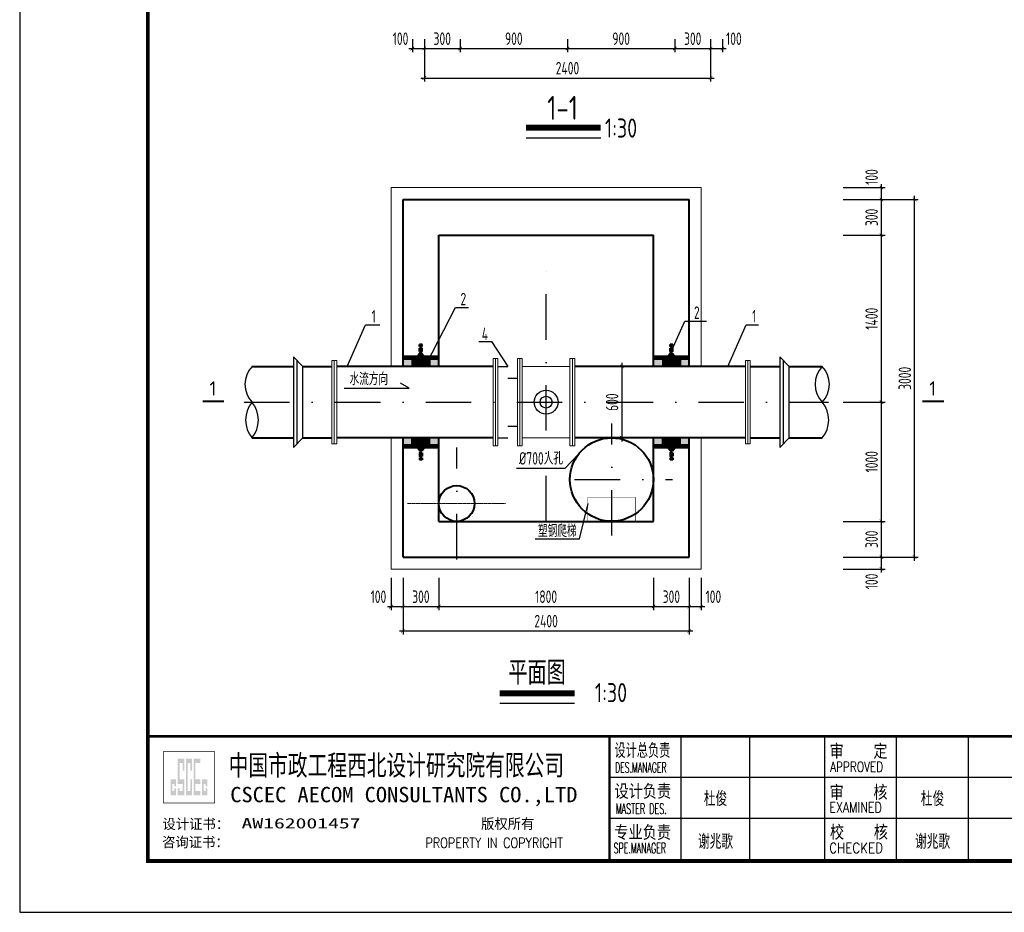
# Model space of a CAD drawing. Extents: x 1159120 to 1182252, y 3484725 to 3514600.
# Tile 44 of 53: x 1159120 to 1167376, y 3499173 to 3506662. Entities that reach past the tile are written whole.
import ezdxf
from ezdxf.enums import TextEntityAlignment as Align

# ---------------------------------------------------------------- set-up
doc = ezdxf.new("R2010")
doc.units = 0
for name, pattern in [('DASHDOT', [25.4, 12.7, -6.35, 0, -6.35]), ('DASHED', [19.05, 12.7, -6.35]), ('DASHED2', [9.525, 6.35, -3.175])]:
    doc.linetypes.add(name, pattern=pattern)
doc.layers.get('0').update_dxf_attribs({"linetype": 'CONTINUOUS'})
doc.layers.get('Defpoints').update_dxf_attribs({"linetype": 'CONTINUOUS'})
for name, color, linetype in [('2', 2, 'DASHED'), ('DIM', 4, 'CONTINUOUS'), ('DLSS', 8, 'CONTINUOUS'), ('GPSCOMMON', 7, 'CONTINUOUS'), ('THICK', 6, 'CONTINUOUS'), ('线路', 3, 'CONTINUOUS')]:
    doc.layers.add(name, color=color, linetype=linetype)
for name, color, linetype, lineweight in [('文本', 1, 'CONTINUOUS', 15), ('构筑物', 10, 'CONTINUOUS', 40), ('粗实线', 1, 'CONTINUOUS', 40), ('轮廓', 1, 'CONTINUOUS', 40)]:
    doc.layers.add(name, color=color, linetype=linetype, lineweight=lineweight)
doc.styles.add('gpshz', font='tssdeng.shx', dxfattribs={"width": 0.8, "height": 2.5, "bigfont": 'hztxt.shx'})
doc.styles.add('TSSD_Dimension', font='tssdeng.shx', dxfattribs={"width": 0.7, "bigfont": 'Hztxt.shx'})
doc.styles.add('图签', font='txt', dxfattribs={"width": 0.66})
doc.styles.add('图签 1', font='romanc.shx', dxfattribs={"width": 0.8})
doc.styles.add('图签1', font='romanc.shx', dxfattribs={"width": 0.8})
doc.dimstyles.new('TSSD_30_30', dxfattribs={"dimtxt": 105, "dimasz": 30, "dimexe": 30, "dimexo": 75, "dimgap": 30, "dimtad": 1, "dimdec": 0, "dimzin": 0, "dimdsep": 46, "dimtxsty": 'TSSD_Dimension', "dimblk": 'ARCHTICK', "dimblk1": 'ARCHTICK', "dimblk2": 'ARCHTICK', "dimcen": 0, "dimdle": 30, "dimclrt": 7, "dimadec": 0, "dimazin": 0, "dimtfac": 1, "dimtdec": 0, "dimtix": 1, "dimtmove": 2, "dimatfit": 3, "dimfxl": 0, "dimtolj": 1, "dimtzin": 0, "dimarcsym": 0})

# ---------------------------------------------------------------- blocks, each defined once
blk = doc.blocks.new('套管')
at = {"layer": '构筑物', "linetype": 'DASHED2'}
h = blk.add_hatch(dxfattribs=at)
h.set_pattern_fill('ANSI31', color=256, style=0)
h.set_pattern_definition([(45, (1261.959, -160723.9237), (-2.24506403, 2.24506403), [])])
h.paths.add_polyline_path([(3, 36), (-3, 36), (-3, 16), (3, 16)])
h = blk.add_hatch(dxfattribs=at)
h.set_pattern_fill('ANSI31', color=256, angle=90, style=0)
h.set_pattern_definition([(135, (1261.959, -160723.9237), (-2.24506403, -2.24506403), [])])
h.paths.add_polyline_path([(39, 16), (-39, 16), (-39, 12), (39, 12)])
h = blk.add_hatch(dxfattribs=at)
h.set_pattern_fill('AR-CONC', color=256, scale=0.01, style=0)
h.set_pattern_definition([(50, (1261.9589, -160723.9237), (1.82184669, -0.159390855), [0.1905, -2.0955]), (355, (1261.9589, -160723.9237), (-0.35242826, 1.910566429), [0.1524, -1.6764]), (100.451, (1262.1107, -160723.937), (1.469425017, 1.751166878), [0.1619, -1.7809]), (46.1842, (1261.9589, -160723.4157), (2.71079041, -0.42042328), [0.28575, -3.14325]), (96.6356, (1262.1848, -160723.4508), (2.374042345, 2.47425556), [0.24285, -2.67135]), (351.184, (1261.9589, -160723.4157), (2.37404606, 2.47425118), [0.2286, -2.5146]), (21, (1262.2129, -160723.5427), (1.516148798, -1.022655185), [0.1905, -2.0955]), (326, (1262.2129, -160723.5427), (0.618020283, 1.841879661), [0.1524, -1.6764]), (71.4514, (1262.3392, -160723.628), (2.134164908, 0.819228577), [0.1619, -1.7809]), (37.5, (1261.95886, -160723.92374), (0.0308860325, 0.8455503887), [0, -1.65608, 0, -1.7018, 0, -1.68275]), (7.5, (1261.9589, -160723.9237), (0.668196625, 1.001805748), [0, -0.97028, 0, -1.61798, 0, -0.64135]), (327.5, (1261.39244, -160723.92374), (1.3559059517, -0.05728744), [0, -0.635, 0, -1.9812, 0, -2.6289]), (317.5, (1261.1384, -160723.9237), (1.481291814, 0.25426491), [0, -0.8255, 0, -1.31572, 0, -1.8669])])
h.paths.add_polyline_path([(-19, 12), (-39, 12), (-39, 0), (-19, 0)])
h.paths.add_polyline_path([(39, 12), (19, 12), (19, 0), (39, 0)])
h = blk.add_hatch(dxfattribs=at)
h.set_pattern_fill('ANSI37', color=256, angle=90, style=0)
h.set_pattern_definition([(135, (1261.959, -160723.9237), (-2.24506403, -2.24506403), []), (225, (1261.959, -160723.9237), (2.24506403, -2.24506403), [])])
h.paths.add_polyline_path([(19, 12), (-19, 12), (-19, 0), (19, 0)])
for p, q in [((-3, 36), (3, 36)), ((-3, 16), (-3, 36)), ((3, 16), (3, 36)), ((-3, 20.4), (-7.4, 16)), ((3, 20.4), (7.4, 16))]:
    blk.add_line(p, q, dxfattribs=at)
at = {"layer": '构筑物'}
for p, q in [((-39, 16), (39, 16)), ((-39, 12), (39, 12)), ((-19, 12), (-19, 0)), ((19, 12), (19, 0))]:
    blk.add_line(p, q, dxfattribs=at)
blk = doc.blocks.new('_ARCHTICK')
at = {"color": 0, "linetype": 'ByBlock', "const_width": 0.15}
blk.add_lwpolyline([(-0.5, -0.5), (0.5, 0.5)], dxfattribs=at)
blk = doc.blocks.new('*D180')
at = {"layer": 'Defpoints', "color": 0}
for p in [(1162413.3, 3506572.9), (1162513.3, 3506572.9), (1162513.3, 3506419.7)]:
    blk.add_point(p, dxfattribs=at)
at = {"layer": 'DIM', "color": 0, "lineweight": -2}
for p, q in [((1162413.3, 3506497.9), (1162413.3, 3506389.7)), ((1162513.3, 3506497.9), (1162513.3, 3506389.7)), ((1162383.3, 3506419.7), (1162543.3, 3506419.7))]:
    blk.add_line(p, q, dxfattribs=at)
at = {"layer": 'DIM', "color": 0, "lineweight": -2, "xscale": 30, "yscale": 30, "zscale": 30, "rotation": 180}
blk.add_blockref('_ARCHTICK', (1162413.3, 3506419.7), dxfattribs=at)
at = {"layer": 'DIM', "color": 0, "lineweight": -2, "xscale": 30, "yscale": 30, "zscale": 30}
blk.add_blockref('_ARCHTICK', (1162513.3, 3506419.7), dxfattribs=at)
at = {"layer": 'DIM', "color": 7, "insert": (1162313.6, 3506502.2), "char_height": 105, "attachment_point": 5, "style": 'TSSD_Dimension'}
blk.add_mtext('\\A1;100', dxfattribs=at)
blk = doc.blocks.new('*D181')
at = {"layer": 'Defpoints', "color": 0}
for p in [(1162513.3, 3506572.9), (1162813.3, 3506572.9), (1162813.3, 3506419.7)]:
    blk.add_point(p, dxfattribs=at)
at = {"layer": 'DIM', "color": 0, "lineweight": -2}
for p, q in [((1162513.3, 3506497.9), (1162513.3, 3506389.7)), ((1162813.3, 3506497.9), (1162813.3, 3506389.7)), ((1162483.3, 3506419.7), (1162843.3, 3506419.7))]:
    blk.add_line(p, q, dxfattribs=at)
at = {"layer": 'DIM', "color": 0, "lineweight": -2, "xscale": 30, "yscale": 30, "zscale": 30, "rotation": 180}
blk.add_blockref('_ARCHTICK', (1162513.3, 3506419.7), dxfattribs=at)
at = {"layer": 'DIM', "color": 0, "lineweight": -2, "xscale": 30, "yscale": 30, "zscale": 30}
blk.add_blockref('_ARCHTICK', (1162813.3, 3506419.7), dxfattribs=at)
at = {"layer": 'DIM', "color": 7, "insert": (1162663.3, 3506502.2), "char_height": 105, "attachment_point": 5, "style": 'TSSD_Dimension'}
blk.add_mtext('\\A1;300', dxfattribs=at)
blk = doc.blocks.new('*D182')
at = {"layer": 'Defpoints', "color": 0}
for p in [(1162813.3, 3506572.9), (1163713.3, 3506572.9), (1163713.3, 3506419.7)]:
    blk.add_point(p, dxfattribs=at)
at = {"layer": 'DIM', "color": 0, "lineweight": -2}
for p, q in [((1162813.3, 3506497.9), (1162813.3, 3506389.7)), ((1163713.3, 3506497.9), (1163713.3, 3506389.7)), ((1162783.3, 3506419.7), (1163743.3, 3506419.7))]:
    blk.add_line(p, q, dxfattribs=at)
at = {"layer": 'DIM', "color": 0, "lineweight": -2, "xscale": 30, "yscale": 30, "zscale": 30, "rotation": 180}
blk.add_blockref('_ARCHTICK', (1162813.3, 3506419.7), dxfattribs=at)
at = {"layer": 'DIM', "color": 0, "lineweight": -2, "xscale": 30, "yscale": 30, "zscale": 30}
blk.add_blockref('_ARCHTICK', (1163713.3, 3506419.7), dxfattribs=at)
at = {"layer": 'DIM', "color": 7, "insert": (1163263.3, 3506502.2), "char_height": 105, "attachment_point": 5, "style": 'TSSD_Dimension'}
blk.add_mtext('\\A1;900', dxfattribs=at)
blk = doc.blocks.new('*D183')
at = {"layer": 'Defpoints', "color": 0}
for p in [(1163713.3, 3506572.9), (1164613.3, 3506572.9), (1164613.3, 3506419.7)]:
    blk.add_point(p, dxfattribs=at)
at = {"layer": 'DIM', "color": 0, "lineweight": -2}
for p, q in [((1163713.3, 3506497.9), (1163713.3, 3506389.7)), ((1164613.3, 3506497.9), (1164613.3, 3506389.7)), ((1163683.3, 3506419.7), (1164643.3, 3506419.7))]:
    blk.add_line(p, q, dxfattribs=at)
at = {"layer": 'DIM', "color": 0, "lineweight": -2, "xscale": 30, "yscale": 30, "zscale": 30, "rotation": 180}
blk.add_blockref('_ARCHTICK', (1163713.3, 3506419.7), dxfattribs=at)
at = {"layer": 'DIM', "color": 0, "lineweight": -2, "xscale": 30, "yscale": 30, "zscale": 30}
blk.add_blockref('_ARCHTICK', (1164613.3, 3506419.7), dxfattribs=at)
at = {"layer": 'DIM', "color": 7, "insert": (1164163.3, 3506502.2), "char_height": 105, "attachment_point": 5, "style": 'TSSD_Dimension'}
blk.add_mtext('\\A1;900', dxfattribs=at)
blk = doc.blocks.new('*D184')
at = {"layer": 'Defpoints', "color": 0}
for p in [(1164613.3, 3506572.9), (1164913.3, 3506572.9), (1164913.3, 3506419.7)]:
    blk.add_point(p, dxfattribs=at)
at = {"layer": 'DIM', "color": 0, "lineweight": -2}
for p, q in [((1164613.3, 3506497.9), (1164613.3, 3506389.7)), ((1164913.3, 3506497.9), (1164913.3, 3506389.7)), ((1164583.3, 3506419.7), (1164943.3, 3506419.7))]:
    blk.add_line(p, q, dxfattribs=at)
at = {"layer": 'DIM', "color": 0, "lineweight": -2, "xscale": 30, "yscale": 30, "zscale": 30, "rotation": 180}
blk.add_blockref('_ARCHTICK', (1164613.3, 3506419.7), dxfattribs=at)
at = {"layer": 'DIM', "color": 0, "lineweight": -2, "xscale": 30, "yscale": 30, "zscale": 30}
blk.add_blockref('_ARCHTICK', (1164913.3, 3506419.7), dxfattribs=at)
at = {"layer": 'DIM', "color": 7, "insert": (1164763.3, 3506502.2), "char_height": 105, "attachment_point": 5, "style": 'TSSD_Dimension'}
blk.add_mtext('\\A1;300', dxfattribs=at)
blk = doc.blocks.new('*D185')
at = {"layer": 'Defpoints', "color": 0}
for p in [(1164913.3, 3506572.9), (1165013.3, 3506572.9), (1165013.3, 3506419.7)]:
    blk.add_point(p, dxfattribs=at)
at = {"layer": 'DIM', "color": 0, "lineweight": -2}
for p, q in [((1164913.3, 3506497.9), (1164913.3, 3506389.7)), ((1165013.3, 3506497.9), (1165013.3, 3506389.7)), ((1164883.3, 3506419.7), (1165043.3, 3506419.7))]:
    blk.add_line(p, q, dxfattribs=at)
at = {"layer": 'DIM', "color": 0, "lineweight": -2, "xscale": 30, "yscale": 30, "zscale": 30, "rotation": 180}
blk.add_blockref('_ARCHTICK', (1164913.3, 3506419.7), dxfattribs=at)
at = {"layer": 'DIM', "color": 0, "lineweight": -2, "xscale": 30, "yscale": 30, "zscale": 30}
blk.add_blockref('_ARCHTICK', (1165013.3, 3506419.7), dxfattribs=at)
at = {"layer": 'DIM', "color": 7, "insert": (1165108.4, 3506502.2), "char_height": 105, "attachment_point": 5, "style": 'TSSD_Dimension'}
blk.add_mtext('\\A1;100', dxfattribs=at)
blk = doc.blocks.new('*D186')
at = {"layer": 'Defpoints', "color": 0}
for p in [(1162513.3, 3506572.9), (1164913.3, 3506572.9), (1164913.3, 3506172.3)]:
    blk.add_point(p, dxfattribs=at)
at = {"layer": 'DIM', "color": 0, "lineweight": -2}
for p, q in [((1162513.3, 3506497.9), (1162513.3, 3506142.3)), ((1164913.3, 3506497.9), (1164913.3, 3506142.3)), ((1162483.3, 3506172.3), (1164943.3, 3506172.3))]:
    blk.add_line(p, q, dxfattribs=at)
at = {"layer": 'DIM', "color": 0, "lineweight": -2, "xscale": 30, "yscale": 30, "zscale": 30, "rotation": 180}
blk.add_blockref('_ARCHTICK', (1162513.3, 3506172.3), dxfattribs=at)
at = {"layer": 'DIM', "color": 0, "lineweight": -2, "xscale": 30, "yscale": 30, "zscale": 30}
blk.add_blockref('_ARCHTICK', (1164913.3, 3506172.3), dxfattribs=at)
at = {"layer": 'DIM', "color": 7, "insert": (1163713.3, 3506254.8), "char_height": 105, "attachment_point": 5, "style": 'TSSD_Dimension'}
blk.add_mtext('\\A1;2400', dxfattribs=at)
blk = doc.blocks.new('*D187')
at = {"layer": 'Defpoints', "color": 0}
for p in [(1162234.3, 3502052.9), (1162334.3, 3502052.9), (1162334.3, 3501738.3)]:
    blk.add_point(p, dxfattribs=at)
at = {"layer": 'DIM', "color": 0, "lineweight": -2}
for p, q in [((1162234.3, 3501977.9), (1162234.3, 3501708.3)), ((1162334.3, 3501977.9), (1162334.3, 3501708.3)), ((1162204.3, 3501738.3), (1162364.3, 3501738.3))]:
    blk.add_line(p, q, dxfattribs=at)
at = {"layer": 'DIM', "color": 0, "lineweight": -2, "xscale": 30, "yscale": 30, "zscale": 30, "rotation": 180}
blk.add_blockref('_ARCHTICK', (1162234.3, 3501738.3), dxfattribs=at)
at = {"layer": 'DIM', "color": 0, "lineweight": -2, "xscale": 30, "yscale": 30, "zscale": 30}
blk.add_blockref('_ARCHTICK', (1162334.3, 3501738.3), dxfattribs=at)
at = {"layer": 'DIM', "color": 7, "insert": (1162128.3, 3501820.8), "char_height": 105, "attachment_point": 5, "style": 'TSSD_Dimension'}
blk.add_mtext('\\A1;100', dxfattribs=at)
blk = doc.blocks.new('*D188')
at = {"layer": 'Defpoints', "color": 0}
for p in [(1162334.3, 3502052.9), (1162634.3, 3502052.9), (1162634.3, 3501738.3)]:
    blk.add_point(p, dxfattribs=at)
at = {"layer": 'DIM', "color": 0, "lineweight": -2}
for p, q in [((1162334.3, 3501977.9), (1162334.3, 3501708.3)), ((1162634.3, 3501977.9), (1162634.3, 3501708.3)), ((1162304.3, 3501738.3), (1162664.3, 3501738.3))]:
    blk.add_line(p, q, dxfattribs=at)
at = {"layer": 'DIM', "color": 0, "lineweight": -2, "xscale": 30, "yscale": 30, "zscale": 30, "rotation": 180}
blk.add_blockref('_ARCHTICK', (1162334.3, 3501738.3), dxfattribs=at)
at = {"layer": 'DIM', "color": 0, "lineweight": -2, "xscale": 30, "yscale": 30, "zscale": 30}
blk.add_blockref('_ARCHTICK', (1162634.3, 3501738.3), dxfattribs=at)
at = {"layer": 'DIM', "color": 7, "insert": (1162484.3, 3501820.8), "char_height": 105, "attachment_point": 5, "style": 'TSSD_Dimension'}
blk.add_mtext('\\A1;300', dxfattribs=at)
blk = doc.blocks.new('*D189')
at = {"layer": 'Defpoints', "color": 0}
for p in [(1162634.3, 3502052.9), (1164434.3, 3502052.9), (1164434.3, 3501738.3)]:
    blk.add_point(p, dxfattribs=at)
at = {"layer": 'DIM', "color": 0, "lineweight": -2}
for p, q in [((1162634.3, 3501977.9), (1162634.3, 3501708.3)), ((1164434.3, 3501977.9), (1164434.3, 3501708.3)), ((1162604.3, 3501738.3), (1164464.3, 3501738.3))]:
    blk.add_line(p, q, dxfattribs=at)
at = {"layer": 'DIM', "color": 0, "lineweight": -2, "xscale": 30, "yscale": 30, "zscale": 30, "rotation": 180}
blk.add_blockref('_ARCHTICK', (1162634.3, 3501738.3), dxfattribs=at)
at = {"layer": 'DIM', "color": 0, "lineweight": -2, "xscale": 30, "yscale": 30, "zscale": 30}
blk.add_blockref('_ARCHTICK', (1164434.3, 3501738.3), dxfattribs=at)
at = {"layer": 'DIM', "color": 7, "insert": (1163534.3, 3501820.8), "char_height": 105, "attachment_point": 5, "style": 'TSSD_Dimension'}
blk.add_mtext('\\A1;1800', dxfattribs=at)
blk = doc.blocks.new('*D190')
at = {"layer": 'Defpoints', "color": 0}
for p in [(1164434.3, 3502052.9), (1164734.3, 3502052.9), (1164734.3, 3501738.3)]:
    blk.add_point(p, dxfattribs=at)
at = {"layer": 'DIM', "color": 0, "lineweight": -2}
for p, q in [((1164434.3, 3501977.9), (1164434.3, 3501708.3)), ((1164734.3, 3501977.9), (1164734.3, 3501708.3)), ((1164404.3, 3501738.3), (1164764.3, 3501738.3))]:
    blk.add_line(p, q, dxfattribs=at)
at = {"layer": 'DIM', "color": 0, "lineweight": -2, "xscale": 30, "yscale": 30, "zscale": 30, "rotation": 180}
blk.add_blockref('_ARCHTICK', (1164434.3, 3501738.3), dxfattribs=at)
at = {"layer": 'DIM', "color": 0, "lineweight": -2, "xscale": 30, "yscale": 30, "zscale": 30}
blk.add_blockref('_ARCHTICK', (1164734.3, 3501738.3), dxfattribs=at)
at = {"layer": 'DIM', "color": 7, "insert": (1164584.3, 3501820.8), "char_height": 105, "attachment_point": 5, "style": 'TSSD_Dimension'}
blk.add_mtext('\\A1;300', dxfattribs=at)
blk = doc.blocks.new('*D191')
at = {"layer": 'Defpoints', "color": 0}
for p in [(1164734.3, 3502052.9), (1164834.3, 3502052.9), (1164834.3, 3501738.3)]:
    blk.add_point(p, dxfattribs=at)
at = {"layer": 'DIM', "color": 0, "lineweight": -2}
for p, q in [((1164734.3, 3501977.9), (1164734.3, 3501708.3)), ((1164834.3, 3501977.9), (1164834.3, 3501708.3)), ((1164704.3, 3501738.3), (1164864.3, 3501738.3))]:
    blk.add_line(p, q, dxfattribs=at)
at = {"layer": 'DIM', "color": 0, "lineweight": -2, "xscale": 30, "yscale": 30, "zscale": 30, "rotation": 180}
blk.add_blockref('_ARCHTICK', (1164734.3, 3501738.3), dxfattribs=at)
at = {"layer": 'DIM', "color": 0, "lineweight": -2, "xscale": 30, "yscale": 30, "zscale": 30}
blk.add_blockref('_ARCHTICK', (1164834.3, 3501738.3), dxfattribs=at)
at = {"layer": 'DIM', "color": 7, "insert": (1164936.4, 3501820.8), "char_height": 105, "attachment_point": 5, "style": 'TSSD_Dimension'}
blk.add_mtext('\\A1;100', dxfattribs=at)
blk = doc.blocks.new('*D192')
at = {"layer": 'Defpoints', "color": 0}
for p in [(1163938.3, 3503752.9), (1163938.3, 3503152.9), (1164169.8, 3503152.9)]:
    blk.add_point(p, dxfattribs=at)
at = {"layer": 'DIM', "color": 0, "lineweight": -2}
for p, q in [((1164169.8, 3503782.9), (1164169.8, 3503122.9)), ((1164013.3, 3503752.9), (1164199.8, 3503752.9)), ((1164013.3, 3503152.9), (1164199.8, 3503152.9))]:
    blk.add_line(p, q, dxfattribs=at)
at = {"layer": 'DIM', "color": 0, "lineweight": -2, "xscale": 30, "yscale": 30, "zscale": 30}
for p, rotation in [((1164169.8, 3503752.9), 90), ((1164169.8, 3503152.9), 270)]:
    blk.add_blockref('_ARCHTICK', p, dxfattribs=dict(at, rotation=rotation))
at = {"layer": 'DIM', "color": 7, "insert": (1164087.3, 3503452.9), "char_height": 105, "attachment_point": 5, "rotation": 90, "style": 'TSSD_Dimension'}
blk.add_mtext('\\A1;600', dxfattribs=at)
blk = doc.blocks.new('*D193')
at = {"layer": 'Defpoints', "color": 0}
for p in [(1162334.3, 3502052.9), (1164734.3, 3502052.9), (1164734.3, 3501533.7)]:
    blk.add_point(p, dxfattribs=at)
at = {"layer": 'DIM', "color": 0, "lineweight": -2}
for p, q in [((1162334.3, 3501977.9), (1162334.3, 3501503.7)), ((1164734.3, 3501977.9), (1164734.3, 3501503.7)), ((1162304.3, 3501533.7), (1164764.3, 3501533.7))]:
    blk.add_line(p, q, dxfattribs=at)
at = {"layer": 'DIM', "color": 0, "lineweight": -2, "xscale": 30, "yscale": 30, "zscale": 30, "rotation": 180}
blk.add_blockref('_ARCHTICK', (1162334.3, 3501533.7), dxfattribs=at)
at = {"layer": 'DIM', "color": 0, "lineweight": -2, "xscale": 30, "yscale": 30, "zscale": 30}
blk.add_blockref('_ARCHTICK', (1164734.3, 3501533.7), dxfattribs=at)
at = {"layer": 'DIM', "color": 7, "insert": (1163534.3, 3501616.2), "char_height": 105, "attachment_point": 5, "style": 'TSSD_Dimension'}
blk.add_mtext('\\A1;2400', dxfattribs=at)
blk = doc.blocks.new('*D194')
at = {"layer": 'Defpoints', "color": 0}
for p in [(1165950.5, 3502152.9), (1166346, 3502152.9), (1165950.5, 3502052.9)]:
    blk.add_point(p, dxfattribs=at)
at = {"layer": 'DIM', "color": 0, "lineweight": -2}
for p, q in [((1166025.5, 3502152.9), (1166376, 3502152.9)), ((1166346, 3502022.9), (1166346, 3502182.9)), ((1166025.5, 3502052.9), (1166376, 3502052.9))]:
    blk.add_line(p, q, dxfattribs=at)
at = {"layer": 'DIM', "color": 0, "lineweight": -2, "xscale": 30, "yscale": 30, "zscale": 30}
for p, rotation in [((1166346, 3502152.9), 90), ((1166346, 3502052.9), 270)]:
    blk.add_blockref('_ARCHTICK', p, dxfattribs=dict(at, rotation=rotation))
at = {"layer": 'DIM', "color": 7, "insert": (1166263.5, 3501948.9), "char_height": 105, "attachment_point": 5, "rotation": 90, "style": 'TSSD_Dimension'}
blk.add_mtext('\\A1;100', dxfattribs=at)
blk = doc.blocks.new('*D195')
at = {"layer": 'Defpoints', "color": 0}
for p in [(1165950.5, 3502452.9), (1166346, 3502452.9), (1165950.5, 3502152.9)]:
    blk.add_point(p, dxfattribs=at)
at = {"layer": 'DIM', "color": 0, "lineweight": -2}
for p, q in [((1166025.5, 3502452.9), (1166376, 3502452.9)), ((1166346, 3502122.9), (1166346, 3502482.9)), ((1166025.5, 3502152.9), (1166376, 3502152.9))]:
    blk.add_line(p, q, dxfattribs=at)
at = {"layer": 'DIM', "color": 0, "lineweight": -2, "xscale": 30, "yscale": 30, "zscale": 30}
for p, rotation in [((1166346, 3502452.9), 90), ((1166346, 3502152.9), 270)]:
    blk.add_blockref('_ARCHTICK', p, dxfattribs=dict(at, rotation=rotation))
at = {"layer": 'DIM', "color": 7, "insert": (1166263.5, 3502302.9), "char_height": 105, "attachment_point": 5, "rotation": 90, "style": 'TSSD_Dimension'}
blk.add_mtext('\\A1;300', dxfattribs=at)
blk = doc.blocks.new('*D196')
at = {"layer": 'Defpoints', "color": 0}
for p in [(1165950.5, 3503452.9), (1166346, 3503452.9), (1165950.5, 3502452.9)]:
    blk.add_point(p, dxfattribs=at)
at = {"layer": 'DIM', "color": 0, "lineweight": -2}
for p, q in [((1166025.5, 3503452.9), (1166376, 3503452.9)), ((1166346, 3502422.9), (1166346, 3503482.9)), ((1166025.5, 3502452.9), (1166376, 3502452.9))]:
    blk.add_line(p, q, dxfattribs=at)
at = {"layer": 'DIM', "color": 0, "lineweight": -2, "xscale": 30, "yscale": 30, "zscale": 30}
for p, rotation in [((1166346, 3503452.9), 90), ((1166346, 3502452.9), 270)]:
    blk.add_blockref('_ARCHTICK', p, dxfattribs=dict(at, rotation=rotation))
at = {"layer": 'DIM', "color": 7, "insert": (1166263.5, 3502952.9), "char_height": 105, "attachment_point": 5, "rotation": 90, "style": 'TSSD_Dimension'}
blk.add_mtext('\\A1;1000', dxfattribs=at)
blk = doc.blocks.new('*D197')
at = {"layer": 'Defpoints', "color": 0}
for p in [(1165950.5, 3504852.9), (1166346, 3504852.9), (1165950.5, 3503452.9)]:
    blk.add_point(p, dxfattribs=at)
at = {"layer": 'DIM', "color": 0, "lineweight": -2}
for p, q in [((1166025.5, 3504852.9), (1166376, 3504852.9)), ((1166346, 3503422.9), (1166346, 3504882.9)), ((1166025.5, 3503452.9), (1166376, 3503452.9))]:
    blk.add_line(p, q, dxfattribs=at)
at = {"layer": 'DIM', "color": 0, "lineweight": -2, "xscale": 30, "yscale": 30, "zscale": 30}
for p, rotation in [((1166346, 3504852.9), 90), ((1166346, 3503452.9), 270)]:
    blk.add_blockref('_ARCHTICK', p, dxfattribs=dict(at, rotation=rotation))
at = {"layer": 'DIM', "color": 7, "insert": (1166263.5, 3504152.9), "char_height": 105, "attachment_point": 5, "rotation": 90, "style": 'TSSD_Dimension'}
blk.add_mtext('\\A1;1400', dxfattribs=at)
blk = doc.blocks.new('*D198')
at = {"layer": 'Defpoints', "color": 0}
for p in [(1165950.5, 3505152.9), (1166346, 3505152.9), (1165950.5, 3504852.9)]:
    blk.add_point(p, dxfattribs=at)
at = {"layer": 'DIM', "color": 0, "lineweight": -2}
for p, q in [((1166346, 3504822.9), (1166346, 3505182.9)), ((1166025.5, 3505152.9), (1166376, 3505152.9)), ((1166025.5, 3504852.9), (1166376, 3504852.9))]:
    blk.add_line(p, q, dxfattribs=at)
at = {"layer": 'DIM', "color": 0, "lineweight": -2, "xscale": 30, "yscale": 30, "zscale": 30}
for p, rotation in [((1166346, 3505152.9), 90), ((1166346, 3504852.9), 270)]:
    blk.add_blockref('_ARCHTICK', p, dxfattribs=dict(at, rotation=rotation))
at = {"layer": 'DIM', "color": 7, "insert": (1166263.5, 3505002.9), "char_height": 105, "attachment_point": 5, "rotation": 90, "style": 'TSSD_Dimension'}
blk.add_mtext('\\A1;300', dxfattribs=at)
blk = doc.blocks.new('*D199')
at = {"layer": 'Defpoints', "color": 0}
for p in [(1165950.5, 3505252.9), (1166346, 3505252.9), (1165950.5, 3505152.9)]:
    blk.add_point(p, dxfattribs=at)
at = {"layer": 'DIM', "color": 0, "lineweight": -2}
for p, q in [((1166025.5, 3505252.9), (1166376, 3505252.9)), ((1166346, 3505122.9), (1166346, 3505282.9)), ((1166025.5, 3505152.9), (1166376, 3505152.9))]:
    blk.add_line(p, q, dxfattribs=at)
at = {"layer": 'DIM', "color": 0, "lineweight": -2, "xscale": 30, "yscale": 30, "zscale": 30}
for p, rotation in [((1166346, 3505252.9), 90), ((1166346, 3505152.9), 270)]:
    blk.add_blockref('_ARCHTICK', p, dxfattribs=dict(at, rotation=rotation))
at = {"layer": 'DIM', "color": 7, "insert": (1166263.5, 3505341.8), "char_height": 105, "attachment_point": 5, "rotation": 90, "style": 'TSSD_Dimension'}
blk.add_mtext('\\A1;100', dxfattribs=at)
blk = doc.blocks.new('*D200')
at = {"layer": 'Defpoints', "color": 0}
for p in [(1165950.5, 3505152.9), (1166624.2, 3505152.9), (1165950.5, 3502152.9)]:
    blk.add_point(p, dxfattribs=at)
at = {"layer": 'DIM', "color": 0, "lineweight": -2}
for p, q in [((1166624.2, 3502122.9), (1166624.2, 3505182.9)), ((1166025.5, 3505152.9), (1166654.2, 3505152.9)), ((1166025.5, 3502152.9), (1166654.2, 3502152.9))]:
    blk.add_line(p, q, dxfattribs=at)
at = {"layer": 'DIM', "color": 0, "lineweight": -2, "xscale": 30, "yscale": 30, "zscale": 30}
for p, rotation in [((1166624.2, 3505152.9), 90), ((1166624.2, 3502152.9), 270)]:
    blk.add_blockref('_ARCHTICK', p, dxfattribs=dict(at, rotation=rotation))
at = {"layer": 'DIM', "color": 7, "insert": (1166541.7, 3503652.9), "char_height": 105, "attachment_point": 5, "rotation": 90, "style": 'TSSD_Dimension'}
blk.add_mtext('\\A1;3000', dxfattribs=at)
blk = doc.blocks.new('*U161')
at = {"linetype": 'Continuous'}
h = blk.add_hatch(color=0, dxfattribs=at)
h.paths.add_polyline_path([(30.15, 24.21), (30.15, 23.67), (29.79, 23.67), (29.79, 25.06), (30.15, 25.06), (30.15, 24.58), (30.49, 24.58), (30.49, 25.94), (29.45, 25.94), (29.45, 22.84), (30.49, 22.84), (30.49, 24.21)])
h.paths.add_polyline_path([(30.83, 24.21), (30.83, 22.84), (32.1, 22.84), (32.1, 25.94), (31.17, 25.94), (31.17, 29.16), (31.76, 29.16), (31.76, 27.64), (32.1, 27.64), (32.1, 29.98), (30.83, 29.98), (30.83, 25.06), (31.76, 25.06), (31.76, 23.67), (31.17, 23.67), (31.17, 24.21)])
h.paths.add_polyline_path([(33.25, 25.94), (33.25, 23.67), (32.78, 23.67), (32.78, 29.16), (33.25, 29.16), (33.25, 27.64), (33.59, 27.64), (33.59, 29.98), (32.44, 29.98), (32.44, 22.84), (33.59, 22.84), (33.59, 25.94)])
h.paths.add_polyline_path([(35.22, 29.98), (33.93, 29.98), (33.93, 22.84), (35.22, 22.84), (35.22, 23.67), (34.27, 23.67), (34.27, 25.06), (35.22, 25.06), (35.22, 25.94), (34.27, 25.94), (34.27, 29.16), (35.22, 29.16)])
h.paths.add_polyline_path([(36.25, 24.21), (36.25, 23.67), (35.9, 23.67), (35.9, 25.06), (36.25, 25.06), (36.25, 24.58), (36.59, 24.58), (36.59, 25.94), (35.56, 25.94), (35.56, 22.84), (36.59, 22.84), (36.59, 24.21)])
at = {"color": 0}
for p, q in [((129, 10.34), (129, 34.34)), ((142.36, 10.34), (142.36, 34.34)), ((157, 10.34), (157, 34.34)), ((171, 10.34), (171, 34.34)), ((185, 10.34), (185, 34.34)), ((115, 26.34), (330, 26.34)), ((115, 18.34), (327, 18.34))]:
    blk.add_line(p, q, dxfattribs=at)
blk.add_lwpolyline([(0, 0), (420, 0), (420, 297), (0, 297)], close=True, dxfattribs=at)
for points, const_width in [([(410, 10), (410, 287), (25, 287), (25, 10), (410, 10)], 0.75), ([(25, 34.34), (410, 34.34)], 0.5), ([(115, 10.34), (115, 34.34)], 0.5)]:
    blk.add_lwpolyline(points, dxfattribs=dict(at, const_width=const_width))
at = {"color": 0, "linetype": 'Continuous', "const_width": 0.107}
blk.add_lwpolyline([(28, 21.34), (38, 21.34), (38, 31.34), (28, 31.34)], close=True, dxfattribs=at)
at = {"color": 0, "linetype": 'Continuous'}
for s, height, style, width, p in [('设计总负责', 2.5, '图签', 0.67, (115.98, 30.39)), ('审    定', 2.5, '图签', 0.85, (157.92, 30.22)), ('中国市政工程西北设计研究院有限公司', 4, '图签', 0.74, (40.74, 26.71)), ('DES.MANAGER', 2, '图签1', 0.55, (116.1, 27.26)), ('APPROVED', 2, '图签 1', 0.75, (158.02, 27.38)), ('设计负责', 2.5, '图签', 0.85, (115.98, 22.4)), ('审    核', 2.5, '图签', 0.85, (157.92, 22.21)), ('CSCEC AECOM CONSULTANTS CO.,LTD', 3, '图签', 1.07, (41.06, 21.47)), ('MASTER DES.', 2, '图签1', 0.57, (116.21, 19.2)), ('EXAMINED', 2, '图签 1', 0.79, (157.88, 19.46)), ('校    核', 2.5, '图签', 0.85, (158, 14.42)), ('专业负责', 2.5, '图签', 0.85, (115.95, 14.38)), ('PROPERTY IN COPYRIGHT', 2, '图签 1', 0.8, (79.11, 12.55)), ('SPE.MANAGER', 2, '图签 1', 0.56, (115.81, 11.53)), ('CHECKED', 2, '图签 1', 0.85, (157.85, 11.55))]:
    blk.add_text(s, height=height, dxfattribs=dict(at, style=style, width=width)).set_placement(p)
at = {"color": 0, "linetype": 'Continuous', "style": '图签'}
for s, p in [('设计证书：', (27.85, 16.24)), ('版权所有', (89.96, 16.29)), ('咨询证书：', (27.76, 12.7))]:
    blk.add_text(s, height=2, dxfattribs=at).set_placement(p)
at = {"color": 0, "linetype": 'Continuous', "style": '图签', "flags": 8}
for tag, width, p, p2 in [('设计总负责', 0.611046, (130.25, 28.99), (141.11, 28.99)), ('工程名称', 2.988281, (283.25, 28.99), (325.75, 28.99)), ('图纸编号', 2.575163, (345.13, 28.99), (381.76, 28.99)), ('子项名称', 2.988281, (283.25, 20.99), (325.75, 20.99))]:
    blk.add_attdef(tag, text='', height=2.5, dxfattribs=dict(at, width=width)).set_placement(p, p2, align=Align.FIT)
at = {"color": 0, "linetype": 'Continuous', "ltscale": 0.055, "style": '图签', "flags": 8}
for tag, width, p, p2 in [('审定', 1.617188, (172.25, 28.99), (183.75, 28.99)), ('设计', 1.617188, (214.25, 28.99), (225.75, 28.99)), ('工程编号', 0.738284, (256.25, 28.99), (266.75, 28.99)), ('版本', 1.530605, (397.87, 28.99), (408.75, 28.99)), ('设计负责', 0.763807, (130.25, 20.99), (141.11, 20.99)), ('审核', 1.617188, (172.25, 20.99), (183.75, 20.99)), ('注册工程师', 0.646875, (214.25, 20.99), (225.75, 20.99)), ('图纸比例', 0.738284, (256.25, 20.99), (266.75, 20.99)), ('专业负责', 0.763807, (130.25, 12.65), (141.11, 12.65)), ('校核', 1.617188, (172.25, 12.65), (183.75, 12.65)), ('注册建筑师', 0.646875, (214.25, 12.65), (225.75, 12.65)), ('出图日期', 0.738284, (256.25, 12.65), (266.75, 12.65))]:
    blk.add_attdef(tag, text='', height=2.5, dxfattribs=dict(at, width=width)).set_placement(p, p2, align=Align.FIT)
at = {"color": 0, "linetype": 'Continuous', "style": '图签'}
for tag, p, width in [('设计证书', (43.26, 16.37), 1.55), ('咨询证书', (43.26, 12.88), 0.9)]:
    blk.add_attdef(tag, p, '', height=2, dxfattribs=dict(at, width=width))
at = {"color": 0, "linetype": 'Continuous', "style": '图签', "width": 0.85}
for tag, height, p in [('图纸名称_2_1', 2.2, (305.02, 15.12)), ('图纸名称_1_1', 2.5, (305.02, 13.35)), ('图纸名称_2_2', 2.2, (305.02, 11.51))]:
    blk.add_attdef(tag, text='', height=height, dxfattribs=at).set_placement(p, align=Align.CENTER)
blk = doc.blocks.new('20180504.1547550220')
for p, q in [((1162531.5, 3503774.3), (1162774.7, 3504247.3)), ((1162774.7, 3504247.3), (1162884.3, 3504247.3)), ((1161865.8, 3503752.9), (1162020.6, 3504102.7)), ((1162020.6, 3504102.7), (1162140.3, 3504102.7)), ((1164541.5, 3503783.2), (1164696.3, 3504133)), ((1164696.3, 3504133), (1164878.1, 3504133)), ((1165057, 3503752.9), (1165211.8, 3504102.7)), ((1165211.8, 3504102.7), (1165314.4, 3504102.7)), ((1162970.1, 3503961.5), (1163075.1, 3503961.5)), ((1163075.1, 3503961.5), (1163212.1, 3503752.9))]:
    blk.add_line(p, q)
at = {"const_width": 5}
blk.add_lwpolyline([(1163884.3, 3502452.9), (1163884.3, 3502652.9), (1164284.3, 3502652.9), (1164284.3, 3502452.9)], dxfattribs=at)
at = {"layer": '2', "linetype": 'DASHDOT', "ltscale": 30}
for p, q in [((1163534.3, 3502452.9), (1163534.3, 3504572.8)), ((1161001.2, 3503452.9), (1165903.2, 3503452.9)), ((1164084.3, 3502334.9), (1164084.3, 3503273)), ((1162784.3, 3502133.9), (1162784.3, 3503072)), ((1163773.3, 3502803.9), (1164595.2, 3502803.9))]:
    blk.add_line(p, q, dxfattribs=at)
at = {"layer": '2', "linetype": 'DASHDOT', "lineweight": 20, "ltscale": 0.2}
blk.add_line((1162373.3, 3502602.9), (1163195.2, 3502602.9), dxfattribs=at)
at = {"layer": 'DLSS'}
for p, q in [((1162385.3, 3503569.6), (1162314.5, 3503611.6)), ((1161841.9, 3503569.6), (1162385.3, 3503569.6)), ((1163690.3, 3502897.8), (1163806.6, 3503017)), ((1163690.3, 3502897.8), (1163285.5, 3502897.8)), ((1163813, 3502307.7), (1163887.8, 3502602.9)), ((1163441.2, 3502307.7), (1163813, 3502307.7))]:
    blk.add_line(p, q, dxfattribs=at)
at = {"layer": 'DLSS', "color": 7}
blk.add_line((1163146, 3500926.4), (1163772.4, 3500926.4), dxfattribs=at)
at = {"layer": 'DLSS', "color": 7, "const_width": 50}
blk.add_lwpolyline([(1163146, 3501011), (1163772.4, 3501011)], dxfattribs=at)
at = {"layer": 'DLSS'}
for centre, radius, start, end in [((1161228.1, 3503602.9), 219.2, 136.81335, 223.1867), ((1166009.6, 3503602.9), 219.2, 136.81321, 223.18679), ((1165690, 3503602.9), 219.2, 316.81321, 43.18679), ((1161251.4, 3503302.9), 236.7, 140.67988, 219.32012), ((1160885.1, 3503302.9), 236.7, 320.67988, 39.32012), ((1165666.7, 3503302.9), 236.7, 320.67988, 39.32012)]:
    blk.add_arc(centre, radius, start, end, dxfattribs=at)
at = {"layer": 'GPSCOMMON'}
for p, q in [((1163365.8, 3505670.6), (1163992.2, 3505670.6)), ((1161494.8, 3503152.9), (1161494.8, 3503752.9)), ((1163129.8, 3503752.9), (1163212.1, 3503752.9)), ((1165572.1, 3503152.9), (1165572.1, 3503752.9)), ((1163212.1, 3503652.9), (1163294.4, 3503652.9)), ((1163212.1, 3503252.9), (1163294.4, 3503252.9)), ((1163129.8, 3503152.9), (1163212.1, 3503152.9))]:
    blk.add_line(p, q, dxfattribs=at)
at = {"layer": 'GPSCOMMON', "ltscale": 0.1}
for p, q in [((1161415.4, 3503832.3), (1161415.4, 3503073.6)), ((1161415.4, 3503832.3), (1161494.8, 3503752.9)), ((1161445.4, 3503802.3), (1161445.4, 3503103.6)), ((1165492.8, 3503832.3), (1165492.8, 3503073.6)), ((1165492.8, 3503832.3), (1165572.1, 3503752.9)), ((1165522.8, 3503802.3), (1165522.8, 3503103.6)), ((1161415.4, 3503073.6), (1161494.8, 3503152.9)), ((1165492.8, 3503073.6), (1165572.1, 3503152.9))]:
    blk.add_line(p, q, dxfattribs=at)
at = {"layer": 'GPSCOMMON', "const_width": 50}
blk.add_lwpolyline([(1163365.8, 3505755.3), (1163992.2, 3505755.3)], dxfattribs=at)
at = {"layer": 'GPSCOMMON'}
for radius in [100, 50]:
    blk.add_circle((1163534.1, 3503452.9), radius, dxfattribs=at)
at = {"layer": 'THICK', "const_width": 15}
for points in [[(1160833.8, 3503460.4), (1160653.8, 3503460.4)], [(1166689, 3503460.4), (1166869, 3503460.4)]]:
    blk.add_lwpolyline(points, dxfattribs=at)
at = {"layer": '粗实线', "lineweight": 20}
for p, q in [((1161738.4, 3503802.9), (1161778.4, 3503802.9)), ((1161738.4, 3503102.9), (1161738.4, 3503802.9)), ((1161758.4, 3503102.9), (1161758.4, 3503802.9)), ((1161778.4, 3503102.9), (1161778.4, 3503802.9)), ((1163089.8, 3503819.3), (1163129.8, 3503819.3)), ((1163089.8, 3503088.4), (1163089.8, 3503819.3)), ((1163109.8, 3503819.3), (1163109.8, 3503088.4)), ((1163129.8, 3503819.3), (1163129.8, 3503088.4)), ((1163294.4, 3503818.4), (1163334.4, 3503818.4)), ((1163294.4, 3503818.4), (1163334.4, 3503818.4)), ((1163294.4, 3503818.4), (1163294.4, 3503087.5)), ((1163314.4, 3503087.5), (1163314.4, 3503818.4)), ((1163334.4, 3503818.4), (1163334.4, 3503087.5)), ((1163774.1, 3503818.4), (1163734.1, 3503818.4)), ((1163774.1, 3503818.4), (1163734.1, 3503818.4)), ((1163734.1, 3503818.4), (1163734.1, 3503087.5)), ((1163774.4, 3503818.4), (1163734.4, 3503818.4)), ((1163754.1, 3503087.5), (1163754.1, 3503818.4)), ((1163774.1, 3503818.4), (1163774.1, 3503087.5)), ((1165245.1, 3503802.9), (1165205.1, 3503802.9)), ((1165205.1, 3503104.2), (1165205.1, 3503802.9)), ((1165225.1, 3503104.2), (1165225.1, 3503802.9)), ((1165245.1, 3503104.2), (1165245.1, 3503802.9)), ((1163334.4, 3503752.9), (1163734.1, 3503752.9)), ((1161738.4, 3503102.9), (1161778.4, 3503102.9)), ((1163334.4, 3503152.9), (1163734.1, 3503152.9)), ((1165245.1, 3503104.2), (1165205.1, 3503104.2)), ((1163089.8, 3503087.5), (1163129.8, 3503087.5)), ((1163294.4, 3503087.5), (1163334.4, 3503087.5)), ((1163774.1, 3503087.5), (1163734.1, 3503087.5))]:
    blk.add_line(p, q, dxfattribs=at)
at = {"layer": '轮廓', "lineweight": 20}
for p, q in [((1162234.3, 3505052.9), (1162234.3, 3505252.9)), ((1162234.3, 3505252.9), (1164834.3, 3505252.9)), ((1164834.3, 3503752.9), (1164834.3, 3505252.9)), ((1162234.3, 3503752.9), (1162234.3, 3505052.9)), ((1162234.3, 3502452.9), (1162234.3, 3503152.9)), ((1164834.3, 3502052.9), (1164834.3, 3503152.9)), ((1162234.3, 3502152.9), (1162234.3, 3502452.9)), ((1162234.3, 3502052.9), (1162234.3, 3502152.9)), ((1162234.3, 3502052.9), (1162334.3, 3502052.9)), ((1162334.3, 3502052.9), (1162634.3, 3502052.9)), ((1162584.3, 3502052.9), (1163484.3, 3502052.9)), ((1163484.3, 3502052.9), (1164384.3, 3502052.9)), ((1164334.3, 3502052.9), (1164734.3, 3502052.9)), ((1164734.3, 3502052.9), (1164834.3, 3502052.9))]:
    blk.add_line(p, q, dxfattribs=at)
at = {"layer": '轮廓'}
for p, q in [((1162334.3, 3503752.9), (1162334.3, 3505152.9)), ((1162334.3, 3505152.9), (1164734.3, 3505152.9)), ((1164734.3, 3503752.9), (1164734.3, 3505152.9)), ((1162634.3, 3503752.9), (1162634.3, 3504852.9)), ((1162634.3, 3504852.9), (1164434.3, 3504852.9)), ((1164434.3, 3503752.9), (1164434.3, 3504852.9)), ((1161068.2, 3503752.9), (1161415.4, 3503752.9)), ((1161494.8, 3503752.9), (1161738.4, 3503752.9)), ((1163089.8, 3503752.9), (1161778.4, 3503752.9)), ((1165205.1, 3503752.9), (1163774.1, 3503752.9)), ((1165245.1, 3503752.9), (1165492.8, 3503752.9)), ((1165572.1, 3503752.9), (1165849.8, 3503752.9)), ((1161068.2, 3503152.9), (1161415.4, 3503152.9)), ((1161494.8, 3503152.9), (1161738.4, 3503152.9)), ((1163089.8, 3503152.9), (1161778.4, 3503152.9)), ((1162334.3, 3502152.9), (1162334.3, 3503152.9)), ((1162634.3, 3502452.9), (1162634.3, 3503152.9)), ((1165205.1, 3503152.9), (1163774.1, 3503152.9)), ((1164434.3, 3502452.9), (1164434.3, 3503152.9)), ((1164734.3, 3502152.9), (1164734.3, 3503152.9)), ((1165245.1, 3503152.9), (1165492.8, 3503152.9)), ((1165572.1, 3503152.9), (1165849.8, 3503152.9)), ((1162634.3, 3502452.9), (1164434.3, 3502452.9)), ((1162334.3, 3502152.9), (1164734.3, 3502152.9))]:
    blk.add_line(p, q, dxfattribs=at)
for centre, radius in [((1164084.3, 3502803.9), 350), ((1162784.3, 3502602.9), 150)]:
    blk.add_circle(centre, radius, dxfattribs=at)
at = {"layer": 'GPSCOMMON'}
ref = blk.add_blockref('*U161', (1159120.4, 3499173.1), dxfattribs=dict(at, xscale=43, yscale=43))
ref.add_attrib('校核', '谢兆歌', dxfattribs={"layer": '0', "color": 0, "height": 107.5, "style": '图签', "width": 0.7, "flags": 8}).set_placement((1166774.4, 3499717), align=Align.CENTER)
ref.add_attrib('审核', '杜俊', dxfattribs={"layer": '0', "color": 0, "height": 107.5, "style": '图签', "width": 0.7, "flags": 8}).set_placement((1166774.4, 3500075.6), align=Align.CENTER)
ref.add_attrib('专业负责', '谢兆歌', dxfattribs={"layer": '0', "color": 0, "height": 107.5, "style": '图签', "width": 0.7, "flags": 8}).set_placement((1164954.7, 3499717), align=Align.CENTER)
ref.add_attrib('设计负责', '杜俊', dxfattribs={"layer": '0', "color": 0, "height": 107.5, "style": '图签', "width": 0.7, "flags": 8}).set_placement((1164954.7, 3500075.6), align=Align.CENTER)
ref.add_attrib('设计证书', 'AW162001457', (1160980.5, 3499877.1), dxfattribs={"layer": '0', "color": 0, "height": 86, "style": '图签', "width": 1.55})
at = {"layer": '轮廓', "xscale": -3.836624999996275, "yscale": 5.115520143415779, "zscale": 5.115520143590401}
for p in [(1162484.6, 3503752.9), (1164584.6, 3503752.9)]:
    blk.add_blockref('套管', p, dxfattribs=at)
at = {"layer": '轮廓', "xscale": 3.836624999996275, "yscale": 5.115520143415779, "zscale": 5.115520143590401, "rotation": 180}
for p in [(1162484.6, 3503152.9), (1164584.6, 3503152.9)]:
    blk.add_blockref('套管', p, dxfattribs=at)
at = {"layer": 'THICK', "style": 'gpshz'}
for p in [(1160711.5, 3503507.9), (1166746.7, 3503507.9)]:
    blk.add_text('1', height=120, dxfattribs=at).set_placement(p)
at = {"layer": '文本', "style": 'gpshz', "width": 0.8}
for s, height, p in [('1-1', 200, (1163544, 3505822.1)), ('1:30', 160, (1164027.4, 3505672.6)), ('平面图', 200, (1163218.2, 3501082.4)), ('1:30', 160, (1163943.3, 3500936))]:
    blk.add_text(s, height=height, dxfattribs=at).set_placement(p)
at = {"layer": '线路', "color": 7, "linetype": 'Continuous', "lineweight": -2, "style": 'gpshz', "width": 0.7}
for s, p in [('2', (1162816.3, 3504265.4)), ('2', (1164773.7, 3504151.1)), ('1', (1162071.1, 3504120.9)), ('1', (1165261.8, 3504120.9)), ('4', (1162995, 3503972.4)), ('水流方向', (1161886.1, 3503595.4)), ('%%C700人孔', (1163308, 3502929)), ('塑钢爬梯', (1163466.4, 3502320.5))]:
    blk.add_text(s, height=105, dxfattribs=at).set_placement(p)
at = {"layer": 'DIM'}
for base, p1, p2, picture, middle in [((1162513.3, 3506419.7), (1162413.3, 3506572.9), (1162513.3, 3506572.9), '*D180', (1162313.6, 3506502.2)), ((1165013.3, 3506419.7), (1164913.3, 3506572.9), (1165013.3, 3506572.9), '*D185', (1165108.4, 3506502.2)), ((1162334.3, 3501738.3), (1162234.3, 3502052.9), (1162334.3, 3502052.9), '*D187', (1162128.3, 3501820.8)), ((1164834.3, 3501738.3), (1164734.3, 3502052.9), (1164834.3, 3502052.9), '*D191', (1164936.4, 3501820.8))]:
    dim = blk.add_linear_dim(base=base, p1=p1, p2=p2, dimstyle='TSSD_30_30', dxfattribs=at)
    dim.commit()
    dim.dimension.update_dxf_attribs({"geometry": picture, "text_midpoint": middle, "dimtype": 160})
for base, p1, p2, picture, middle in [((1162813.3, 3506419.7), (1162513.3, 3506572.9), (1162813.3, 3506572.9), '*D181', (1162663.3, 3506502.2)), ((1164913.3, 3506172.3), (1162513.3, 3506572.9), (1164913.3, 3506572.9), '*D186', (1163713.3, 3506254.8)), ((1163713.3, 3506419.7), (1162813.3, 3506572.9), (1163713.3, 3506572.9), '*D182', (1163263.3, 3506502.2)), ((1164613.3, 3506419.7), (1163713.3, 3506572.9), (1164613.3, 3506572.9), '*D183', (1164163.3, 3506502.2)), ((1164913.3, 3506419.7), (1164613.3, 3506572.9), (1164913.3, 3506572.9), '*D184', (1164763.3, 3506502.2)), ((1162634.3, 3501738.3), (1162334.3, 3502052.9), (1162634.3, 3502052.9), '*D188', (1162484.3, 3501820.8)), ((1164734.3, 3501533.7), (1162334.3, 3502052.9), (1164734.3, 3502052.9), '*D193', (1163534.3, 3501616.2)), ((1164434.3, 3501738.3), (1162634.3, 3502052.9), (1164434.3, 3502052.9), '*D189', (1163534.3, 3501820.8)), ((1164734.3, 3501738.3), (1164434.3, 3502052.9), (1164734.3, 3502052.9), '*D190', (1164584.3, 3501820.8))]:
    dim = blk.add_linear_dim(base=base, p1=p1, p2=p2, dimstyle='TSSD_30_30', dxfattribs=at)
    dim.commit()
    dim.dimension.update_dxf_attribs({"geometry": picture, "text_midpoint": middle})
for base, p1, p2, picture, middle in [((1166346, 3505252.9), (1165950.5, 3505152.9), (1165950.5, 3505252.9), '*D199', (1166263.5, 3505341.8)), ((1166346, 3502152.9), (1165950.5, 3502052.9), (1165950.5, 3502152.9), '*D194', (1166263.5, 3501948.9))]:
    dim = blk.add_linear_dim(base=base, p1=p1, p2=p2, angle=90, dimstyle='TSSD_30_30', dxfattribs=at)
    dim.commit()
    dim.dimension.update_dxf_attribs({"geometry": picture, "text_midpoint": middle, "dimtype": 160})
for base, p1, p2, picture, middle in [((1166346, 3505152.9), (1165950.5, 3504852.9), (1165950.5, 3505152.9), '*D198', (1166263.5, 3505002.9)), ((1166624.2, 3505152.9), (1165950.5, 3502152.9), (1165950.5, 3505152.9), '*D200', (1166541.7, 3503652.9)), ((1166346, 3504852.9), (1165950.5, 3503452.9), (1165950.5, 3504852.9), '*D197', (1166263.5, 3504152.9)), ((1164169.8, 3503152.9), (1163938.3, 3503752.9), (1163938.3, 3503152.9), '*D192', (1164087.3, 3503452.9)), ((1166346, 3503452.9), (1165950.5, 3502452.9), (1165950.5, 3503452.9), '*D196', (1166263.5, 3502952.9)), ((1166346, 3502452.9), (1165950.5, 3502152.9), (1165950.5, 3502452.9), '*D195', (1166263.5, 3502302.9))]:
    dim = blk.add_linear_dim(base=base, p1=p1, p2=p2, angle=90, dimstyle='TSSD_30_30', dxfattribs=at)
    dim.commit()
    dim.dimension.update_dxf_attribs({"geometry": picture, "text_midpoint": middle})

msp = doc.modelspace()

# ---------------------------------------------------------------- block references
at = {"layer": 'GPSCOMMON'}
msp.add_blockref('20180504.1547550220', (0, 0), dxfattribs=at)

doc.saveas('drawing.dxf')
